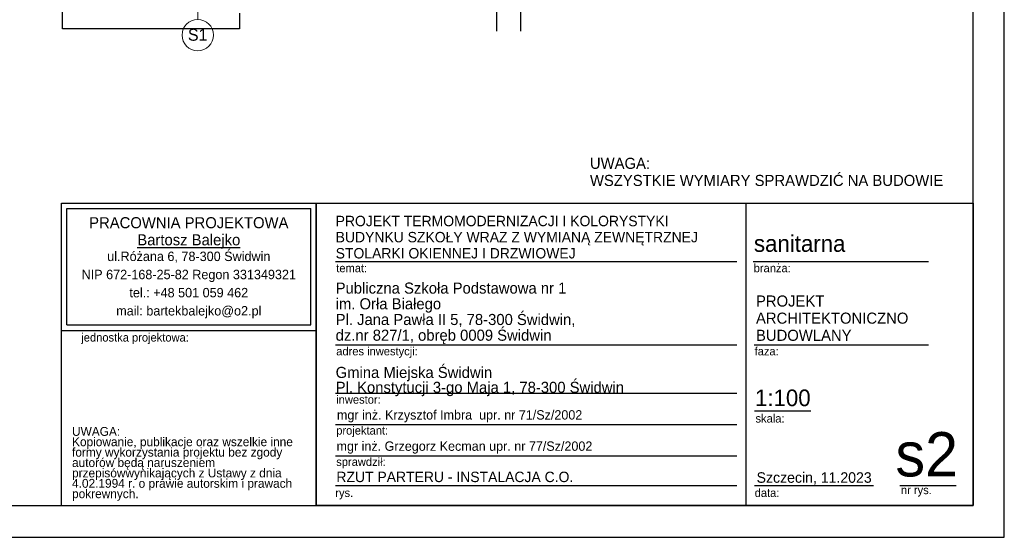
# Model space of a CAD drawing. Header units: millimetres. Extents: x 45180 to 119519, y 31297 to 302414.
# Tile 18 of 97: x 98880 to 117780, y 79953 to 89897. Entities that reach past the tile are written whole.
import ezdxf

# ---------------------------------------------------------------- set-up
doc = ezdxf.new("R2010")
doc.units = ezdxf.units.MM
doc.header["$MEASUREMENT"] = 0
doc.layers.add('#podkład', color=252, linetype='Continuous')
doc.layers.add('_TABELA', color=7, linetype='Continuous')
doc.layers.add('Arch opisy_Nr_Pióra__21', color=252, linetype='Continuous', lineweight=13)
doc.layers.add('ARCH TABELA_Nr_Pióra__7', color=252, linetype='Continuous', lineweight=13)
doc.styles.add('GENERATED_STYLE_4', font='txt')
doc.styles.add('GENERATED_STYLE_7', font='txt')
doc.styles.add('GENERATED_STYLE_8', font='txt')
doc.styles.add('GENERATED_STYLE_9', font='txt')

# ---------------------------------------------------------------- blocks, each defined once
blk = doc.blocks.new('Linia_12', base_point=(-84062, 47384))
at = {"layer": 'Arch opisy_Nr_Pióra__21', "linetype": 'Continuous'}
blk.add_line((-84062, 47384), (-84062, 46205), dxfattribs=at)
blk.add_circle((-84062, 45905), 300, dxfattribs=at)

msp = doc.modelspace()

# ---------------------------------------------------------------- linework, layer by layer
at = {"layer": '#podkład', "linetype": 'Continuous'}
for p, q in [((99700, 89720), (99700, 91070)), ((108030, 91040), (108030, 89674)), ((108490, 90680), (108490, 89674)), ((103100, 90020), (103100, 89720)), ((103100, 89720), (99700, 89720))]:
    msp.add_line(p, q, dxfattribs=at)
at = {"layer": '_TABELA', "color": 7}
for p, q in [((117780, 79953), (117780, 109653)), ((117180, 80563), (117180, 109043)), ((48280, 80563), (117180, 80563)), ((45780, 79953), (117780, 79953))]:
    msp.add_line(p, q, dxfattribs=at)
at = {"layer": '_TABELA', "linetype": 'Continuous'}
for p, q in [((99680, 86374), (104573, 86374)), ((99680, 83927), (99680, 86374)), ((99680, 80563), (99680, 86374)), ((99680, 86374), (117180, 86374)), ((104573, 86374), (104573, 80563)), ((104573, 83927), (104573, 86374)), ((112818, 86374), (112818, 80563)), ((117180, 86374), (117180, 80563)), ((99786, 84034), (99786, 86268)), ((99786, 86268), (104467, 86268)), ((104467, 84034), (104467, 86268)), ((104573, 80563), (104573, 85974)), ((104945, 85254), (112645, 85254)), ((112957, 85254), (116325, 85254)), ((99680, 83927), (104573, 83927)), ((99786, 84034), (104467, 84034)), ((104945, 83653), (112645, 83653)), ((112975, 83653), (116325, 83653)), ((104945, 82725), (112645, 82725)), ((112987, 82381), (114066, 82381)), ((104945, 82123), (112645, 82123)), ((104945, 81520), (112645, 81520)), ((104945, 80946), (112645, 80946)), ((112987, 80946), (115268, 80946)), ((115777, 80946), (116857, 80946)), ((99680, 80563), (104573, 80563)), ((117180, 80563), (104573, 80563))]:
    msp.add_line(p, q, dxfattribs=at)

# ---------------------------------------------------------------- block references
at = {"layer": '#podkład', "linetype": 'Continuous'}
msp.add_blockref('Linia_12', (102297, 91080), dxfattribs=at)

# ---------------------------------------------------------------- texts
at = {"layer": '#podkład', "linetype": 'Continuous', "insert": (102297, 89722), "char_height": 230, "attachment_point": 2, "style": 'GENERATED_STYLE_4'}
msp.add_mtext('{S1}', dxfattribs=at)
at = {"layer": '_TABELA', "linetype": 'Continuous'}
for s, insert, char_height, width, attachment_point, line_spacing_factor, style in [('\\pxql;UWAGA:\\PWSZYSTKIE WYMIARY SPRAWDZIĆ NA BUDOWIE', (115164, 87244), 212.77, 10676.28, 2, 0.926719, 'GENERATED_STYLE_8'), ('{ul.Różana 6, 78-300 Świdwin\\PNIP 672-168-25-82 Regon 331349321\\Ptel.: +48 501 059 462\\Pmail: bartekbalejko@o2.pl}', (102126, 85441), 180.85, 7974.45, 2, 1.156383, 'GENERATED_STYLE_7'), ('{UWAGA:\\PKopiowanie, publikacje oraz wszelkie inne formy wykorzystania projektu bez zgody autorów będą naruszeniem przepisówwynikających z Ustawy z dnia 4.02.1994 r. o prawie autorskim i prawach pokrewnych.}', (99885, 82073), 170.213, 4483.41, 1, 0.703415, 'GENERATED_STYLE_7')]:
    msp.add_mtext(s, dxfattribs=dict(at, insert=insert, char_height=char_height, width=width, attachment_point=attachment_point, line_spacing_factor=line_spacing_factor, style=style))
for s, insert, char_height, attachment_point, line_spacing_factor, style in [('{PROJEKT TERMOMODERNIZACJI I KOLORYSTYKI\\PBUDYNKU SZKOŁY WRAZ Z WYMIANĄ ZEWNĘTRZNEJ \\PSTOLARKI OKIENNEJ I DRZWIOWEJ }', (104945, 85307), 200, 7, 0.928963, 'GENERATED_STYLE_9'), ('{PRACOWNIA PROJEKTOWA\\P\\LBartosz Balejko}', (102126, 86103), 212.77, 2, 0.926719, 'GENERATED_STYLE_8'), ('{Publiczna Szkoła Podstawowa nr 1\\Pim. Orła Białego\\PPl. Jana Pawła II 5, 78-300 Świdwin, \\Pdz.nr 827/1, obręb 0009 Świdwin}', (104945, 83665), 212.77, 7, 0.850494, 'GENERATED_STYLE_7'), ('{PROJEKT \\PARCHITEKTONICZNO\\PBUDOWLANY}', (113013, 84599), 212.84, 1, 0.9285, 'GENERATED_STYLE_7'), ('{Gmina Miejska Świdwin\\PPl. Konstytucji 3-go Maja 1, 78-300 Świdwin}', (104945, 82664), 212.77, 7, 0.807442, 'GENERATED_STYLE_7')]:
    msp.add_mtext(s, dxfattribs=dict(at, insert=insert, char_height=char_height, attachment_point=attachment_point, line_spacing_factor=line_spacing_factor, style=style))
at = {"layer": '_TABELA', "linetype": 'Continuous', "style": 'GENERATED_STYLE_7'}
for s, insert, char_height, attachment_point in [('{temat:}', (104956, 85205), 159.6, 1), ('{branża:}', (112969, 85205), 159.6, 1), ('{jednostka projektowa:}', (100063, 83873), 159.58, 1), ('{adres inwestycji:}', (104956, 83608), 159.58, 1), ('{faza:}', (112987, 83608), 159.6, 1), ('{inwestor:}', (104956, 82680), 159.58, 1), ('{skala:}', (113004, 82317), 159.6, 1), ('{projektant:}', (104956, 82086), 159.58, 1), ('s2', (116892, 81974), 851.2, 3), ('{sprawdził:}', (104956, 81484), 159.58, 1), ('{Szczecin, 11.2023}', (113025, 81203), 202.13, 1), ('{data:}', (112988, 80888), 159.6, 1), ('{nr rys.}', (115795, 80942), 159.6, 1), ('{rys.}', (104938, 80888), 159.6, 1)]:
    msp.add_mtext(s, dxfattribs=dict(at, insert=insert, char_height=char_height, attachment_point=attachment_point))
at = {"layer": '_TABELA', "linetype": 'Continuous', "attachment_point": 1}
for s, insert, char_height, width, style in [('1:100', (112994, 82792), 319.2, 1451.04, 'GENERATED_STYLE_7'), ('RZUT PARTERU - INSTALACJA C.O.', (104959, 81214), 200, 7275.13, 'GENERATED_STYLE_9')]:
    msp.add_mtext(s, dxfattribs=dict(at, insert=insert, char_height=char_height, width=width, style=style))
at = {"layer": 'ARCH TABELA_Nr_Pióra__7', "color": 7, "linetype": 'Continuous', "attachment_point": 1, "style": 'GENERATED_STYLE_7'}
for s, insert, char_height in [('sanitarna', (112974, 85756), 319.2), ('mgr inż. Krzysztof Imbra  upr. nr 71/Sz/2002', (104970, 82395), 180), ('mgr inż. Grzegorz Kecman upr. nr 77/Sz/2002', (104962, 81795), 180)]:
    msp.add_mtext(s, dxfattribs=dict(at, insert=insert, char_height=char_height))

doc.saveas('drawing.dxf')
